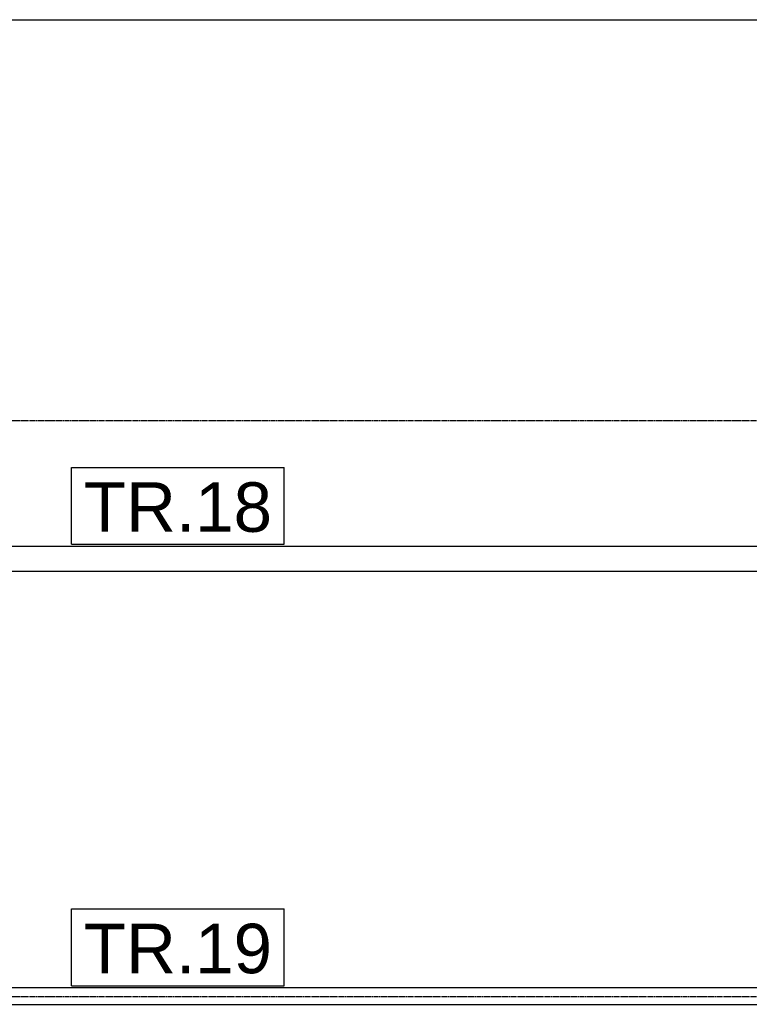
# Model space of a CAD drawing. Header units: millimetres. Extents: x -288865 to 11255, y 102926 to 380857.
# Tile 136 of 142: x -154426 to -152665, y 361244 to 363618. Entities that reach past the tile are written whole.
import ezdxf

# ---------------------------------------------------------------- set-up
doc = ezdxf.new("R2010")
doc.units = ezdxf.units.MM
doc.header["$MEASUREMENT"] = 0
doc.set_wipeout_variables(frame=1)
doc.linetypes.add('DXK_LINE_DOT3', pattern=[5.9187, 2.979, -0.9799, 0.9799, -0.9799])
for name, color, linetype in [('TS_INNE_OBIEKTY', 7, 'Continuous'), ('TS_LINIE_WIDOCZNE', 7, 'Continuous'), ('TS_OPISY', 7, 'Continuous'), ('TS_OPISY_LINIE', 7, 'Continuous'), ('TS_OPISY_RAMKA', 7, 'Continuous'), ('TS_WYMIARY', 7, 'Continuous')]:
    doc.layers.add(name, color=color, linetype=linetype)
doc.styles.add('ARIAL', font='arial.ttf')

# ---------------------------------------------------------------- blocks, each defined once
blk = doc.blocks.new('Part-66156026-1478 - 1303')
at = {"layer": 'TS_LINIE_WIDOCZNE', "color": 1, "linetype": 'Continuous'}
for p, q in [((45632.7, 4296.7), (42187.1, 4296.7)), ((42187.1, 4296.7), (42187.1, 4236.7)), ((45632.7, 4236.7), (45632.7, 4296.7)), ((42187.1, 4236.7), (45632.7, 4236.7))]:
    blk.add_line(p, q, dxfattribs=at)
blk = doc.blocks.new('Part-66156026-1481 - 1303')
at = {"layer": 'TS_LINIE_WIDOCZNE', "color": 1, "linetype": 'Continuous'}
for p, q in [((45632.7, 3232.2), (42187.1, 3232.2)), ((42187.1, 3232.2), (42187.1, 3192.2)), ((45632.7, 3192.2), (45632.7, 3232.2)), ((42187.1, 3192.2), (45632.7, 3192.2))]:
    blk.add_line(p, q, dxfattribs=at)
blk = doc.blocks.new('GridLine-66156026-1657 - 1303')
at = {"layer": 'TS_INNE_OBIEKTY', "color": 4, "linetype": 'DXK_LINE_DOT3'}
blk.add_line((33195.7, 4600), (51746.5, 4600), dxfattribs=at)
blk = doc.blocks.new('GridLine-66156026-1656 - 1303')
at = {"layer": 'TS_INNE_OBIEKTY', "color": 4, "linetype": 'DXK_LINE_DOT3'}
blk.add_line((33195.7, 3211), (51746.5, 3211), dxfattribs=at)
blk = doc.blocks.new('StraightDimension-66156026-2073 - 1303')
at = {"layer": 'TS_WYMIARY', "color": 174, "linetype": 'Continuous'}
blk.add_line((42165.5, 5566.7), (50210, 5566.7), dxfattribs=at)
blk = doc.blocks.new('Mark-66156026-1917 - 1303')
at = {"layer": 'TS_OPISY_RAMKA', "linetype": 'Continuous'}
for p, q in [((42657.1, 4486.7), (43170.8, 4486.7)), ((42657.1, 4301.7), (42657.1, 4486.7)), ((43170.8, 4301.7), (43170.8, 4486.7)), ((42657.1, 4301.7), (43170.8, 4301.7))]:
    blk.add_line(p, q, dxfattribs=at)
blk.add_wipeout([(43140.8, 4331.7), (43140.8, 4456.7), (42687.1, 4456.7), (42687.1, 4331.7)]).dxf.layer = 'TS_OPISY_LINIE'
blk.add_wipeout([(43140.8, 4331.7), (43140.8, 4456.7), (42687.1, 4456.7), (42687.1, 4331.7)]).dxf.layer = 'TS_OPISY_LINIE'
at = {"layer": 'TS_OPISY', "style": 'ARIAL'}
blk.add_text('TR.18', height=119.38, dxfattribs=at).set_placement((42687.1, 4331.7))
blk = doc.blocks.new('Mark-66156026-1926 - 1303')
at = {"layer": 'TS_OPISY_RAMKA', "linetype": 'Continuous'}
for p, q in [((42657.1, 3422.2), (43170.8, 3422.2)), ((42657.1, 3237.2), (42657.1, 3422.2)), ((43170.8, 3237.2), (43170.8, 3422.2)), ((42657.1, 3237.2), (43170.8, 3237.2))]:
    blk.add_line(p, q, dxfattribs=at)
blk.add_wipeout([(43140.8, 3267.2), (43140.8, 3392.2), (42687.1, 3392.2), (42687.1, 3267.2)]).dxf.layer = 'TS_OPISY_LINIE'
blk.add_wipeout([(43140.8, 3267.2), (43140.8, 3392.2), (42687.1, 3392.2), (42687.1, 3267.2)]).dxf.layer = 'TS_OPISY_LINIE'
at = {"layer": 'TS_OPISY', "style": 'ARIAL'}
blk.add_text('TR.19', height=119.38, dxfattribs=at).set_placement((42687.1, 3267.2))

msp = doc.modelspace()

# ---------------------------------------------------------------- block references
for name in ['GridLine-66156026-1657 - 1303', 'Part-66156026-1478 - 1303', 'GridLine-66156026-1656 - 1303', 'Part-66156026-1481 - 1303']:
    msp.add_blockref(name, (-196958.6, 358051.3))

# ---------------------------------------------------------------- next in the draw order: block references
for name in ['StraightDimension-66156026-2073 - 1303', 'Mark-66156026-1917 - 1303', 'Mark-66156026-1926 - 1303']:
    msp.add_blockref(name, (-196958.6, 358051.3))

doc.saveas('drawing.dxf')
